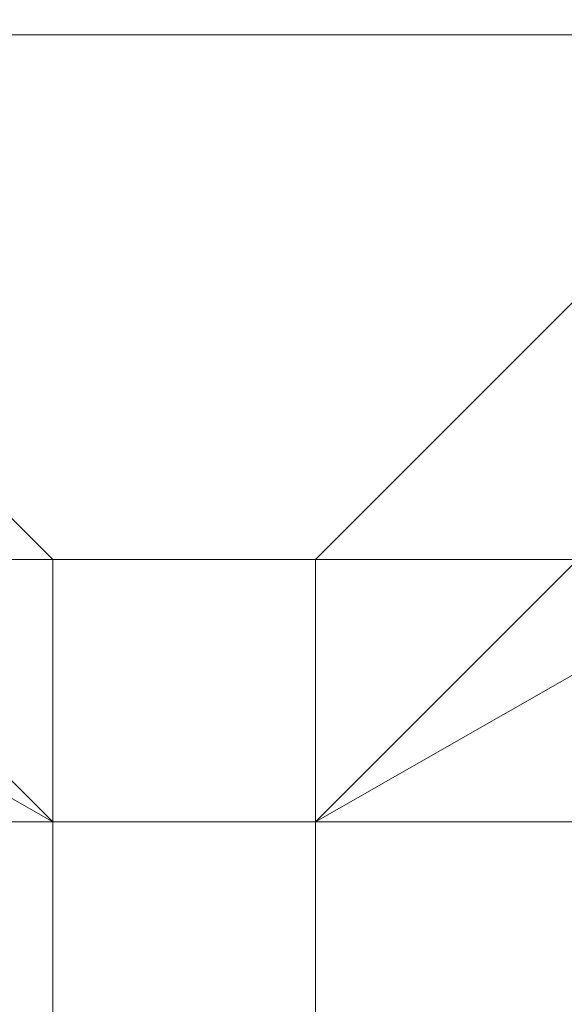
# Model space of a CAD drawing. Header units: inches. Extents: x -79624 to 52587, y -27526 to 10116.
# Tile 62 of 256: x 9806 to 9824, y -15038 to -15004. Entities that reach past the tile are written whole.
import ezdxf
from ezdxf import colors
from ezdxf.entities.mleader import LeaderData, LeaderLine
from ezdxf.math import Vec2, Vec3

# ---------------------------------------------------------------- set-up
doc = ezdxf.new("R2010")
doc.units = ezdxf.units.IN
doc.header["$MEASUREMENT"] = 0
doc.layers.add('- მექანიკური ნაწილი', color=7, linetype='Continuous', lineweight=18)
doc.layers.add('Dimensioning - General', color=7, linetype='Continuous')
doc.styles.add('CT', font='ARIALN.TTF', dxfattribs={"height": 200})
doc.styles.add('GENERATED_STYLE_1', font='txt')
doc.dimstyles.new('GENERATED_STYLE__1', dxfattribs={"dimtxt": 100, "dimasz": 76, "dimexe": 0.18, "dimexo": 0.0625, "dimgap": 0, "dimtad": 0, "dimdec": 0, "dimlfac": 0.1, "dimzin": 0, "dimdsep": 46, "dimtxsty": 'GENERATED_STYLE_1', "dimblk": 'ARROWHEAD_5', "dimblk1": 'ARROWHEAD_5', "dimblk2": 'ARROWHEAD_5', "dimcen": 0.09, "dimse1": 1, "dimse2": 1, "dimclrd": 7, "dimclre": 7, "dimclrt": 7, "dimadec": 0, "dimazin": 0, "dimtfac": 1, "dimtdec": 4, "dimtmove": 0, "dimatfit": 3, "dimfxl": 1, "dimtolj": 1, "dimtzin": 0, "dimarcsym": 0})
doc.dimstyles.new('GENERATED_STYLE__2', dxfattribs={"dimtxt": 100, "dimasz": 76, "dimexe": 0.18, "dimexo": 0.0625, "dimgap": 0, "dimtad": 0, "dimtih": 1, "dimtoh": 1, "dimdec": 0, "dimlfac": 0.1, "dimzin": 0, "dimdsep": 46, "dimtxsty": 'GENERATED_STYLE_1', "dimblk": 'ARROWHEAD_5', "dimblk1": 'ARROWHEAD_5', "dimblk2": 'ARROWHEAD_5', "dimcen": 0.09, "dimse1": 1, "dimse2": 1, "dimclrd": 7, "dimclre": 7, "dimclrt": 7, "dimadec": 0, "dimazin": 0, "dimtfac": 1, "dimtdec": 4, "dimtmove": 0, "dimatfit": 3, "dimfxl": 1, "dimtolj": 1, "dimtzin": 0, "dimarcsym": 0})

# ---------------------------------------------------------------- blocks, each defined once
blk = doc.blocks.new('ARROWHEAD_5')
at = {"linetype": 'Continuous', "lineweight": 0}
blk.add_hatch(color=0, dxfattribs=at).paths.add_polyline_path([(-1, 0.2679), (0, 0), (-1, -0.2679)])
at = {"color": 0, "linetype": 'Continuous', "lineweight": 0}
blk.add_line((0, 0), (-1, 0), dxfattribs=at)
blk = doc.blocks.new('*D249')
at = {"layer": 'Defpoints', "color": 0, "linetype": 'Continuous', "transparency": 16777216}
for p in [(358.556, 209.203), (25258.556, 209.203), (1258.556, -26125.722)]:
    blk.add_point(p, dxfattribs=at)
at = {"layer": 'Dimensioning - General', "color": 7, "linetype": 'Continuous', "lineweight": -2, "transparency": 16777216}
for p, q in [((358.556, 133.203), (358.556, -12795.724)), ((358.556, -26049.722), (358.556, -13148.104))]:
    blk.add_line(p, q, dxfattribs=at)
at = {"layer": 'Dimensioning - General', "color": 7, "linetype": 'Continuous', "lineweight": -2, "transparency": 16777216, "xscale": 76.00000000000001, "yscale": 76.00000000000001, "zscale": 76.00000000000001}
for p, rotation in [((358.556, 209.203), 90), ((358.556, -26125.722), 270)]:
    blk.add_blockref('ARROWHEAD_5', p, dxfattribs=dict(at, rotation=rotation))
at = {"layer": 'Dimensioning - General', "color": 7, "linetype": 'Continuous', "lineweight": 13, "transparency": 16777216, "insert": (358.556, -12971.914), "char_height": 100, "attachment_point": 5, "rotation": 90, "style": 'GENERATED_STYLE_1'}
blk.add_mtext('\\A1;2633', dxfattribs=at)
blk = doc.blocks.new('*D264')
at = {"layer": 'Defpoints', "color": 0, "linetype": 'Continuous', "transparency": 16777216}
for p in [(7428.968, -14429.123), (51186.628, -26125.722), (51186.628, -26425.722)]:
    blk.add_point(p, dxfattribs=at)
at = {"layer": 'Dimensioning - General', "color": 7, "linetype": 'Continuous', "lineweight": -2, "transparency": 16777216}
for p, q in [((7504.968, -26425.722), (29120.843, -26425.722)), ((51110.628, -26425.722), (29468.462, -26425.722))]:
    blk.add_line(p, q, dxfattribs=at)
at = {"layer": 'Dimensioning - General', "color": 7, "linetype": 'Continuous', "lineweight": -2, "transparency": 16777216, "xscale": 76.00000000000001, "yscale": 76.00000000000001, "zscale": 76.00000000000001, "rotation": 180}
blk.add_blockref('ARROWHEAD_5', (7428.968, -26425.722), dxfattribs=at)
at = {"layer": 'Dimensioning - General', "color": 7, "linetype": 'Continuous', "lineweight": -2, "transparency": 16777216, "xscale": 76.00000000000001, "yscale": 76.00000000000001, "zscale": 76.00000000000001}
blk.add_blockref('ARROWHEAD_5', (51186.628, -26425.722), dxfattribs=at)
at = {"layer": 'Dimensioning - General', "color": 7, "linetype": 'Continuous', "lineweight": 13, "transparency": 16777216, "insert": (29294.653, -26425.722), "char_height": 100, "attachment_point": 5, "style": 'GENERATED_STYLE_1'}
blk.add_mtext('\\A1;4376', dxfattribs=at)
blk = doc.blocks.new('*D276')
at = {"layer": 'Defpoints', "color": 0, "linetype": 'Continuous', "transparency": 16777216}
for p in [(7428.968, -14429.123), (51786.628, -14429.123), (4328.728, -18360.584)]:
    blk.add_point(p, dxfattribs=at)
at = {"layer": 'Dimensioning - General', "color": 7, "linetype": 'Continuous', "lineweight": -2, "transparency": 16777216}
for p, q in [((51786.628, -14505.123), (51786.628, -16274.383)), ((51786.628, -18284.584), (51786.628, -16531.526))]:
    blk.add_line(p, q, dxfattribs=at)
at = {"layer": 'Dimensioning - General', "color": 7, "linetype": 'Continuous', "lineweight": -2, "transparency": 16777216, "xscale": 76.00000000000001, "yscale": 76.00000000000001, "zscale": 76.00000000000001}
for p, rotation in [((51786.628, -14429.123), 90), ((51786.628, -18360.584), 270)]:
    blk.add_blockref('ARROWHEAD_5', p, dxfattribs=dict(at, rotation=rotation))
at = {"layer": 'Dimensioning - General', "color": 7, "linetype": 'Continuous', "lineweight": 13, "transparency": 16777216, "insert": (51786.628, -16402.954), "char_height": 100, "attachment_point": 5, "rotation": 90, "style": 'GENERATED_STYLE_1'}
blk.add_mtext('\\A1;393', dxfattribs=at)
blk = doc.blocks.new('_DotSmall')
at = {"color": 0, "linetype": 'ByBlock', "const_width": 0.5}
blk.add_lwpolyline([(-0.0625, 0, 1), (0.0625, 0, 1)], format="xyb", close=True, dxfattribs=at)

msp = doc.modelspace()

# ---------------------------------------------------------------- linework, layer by layer
at = {"layer": '- მექანიკური ნაწილი', "color": 7, "lineweight": 0}
for points in [[(10282.8579, -15004.73337), (9779.86434, -15004.73337), (9779.86434, -14986.76931), (9636.15189, -14986.76931), (9636.15189, -15004.73337), (9779.86434, -15004.73337), (9779.86434, -15031.67945), (10282.8579, -15031.67945)], [(9779.86434, -14986.76931), (9779.86434, -15004.73337), (10282.8579, -15004.73337)], [(9779.86434, -15067.60756), (9779.86434, -15031.67945), (9636.15189, -15031.67945), (9636.15189, -15004.73337), (9779.86434, -15004.73337), (10282.8579, -15004.73337)], [(9779.86434, -15040.66148), (9779.86434, -15004.73337), (9779.86434, -15040.66148), (9779.86434, -15004.73337), (9779.86434, -15031.67945), (10282.8579, -15031.67945)], [(10282.8579, -15004.73337), (9779.86434, -15004.73337), (9779.86434, -15031.67945), (10282.8579, -15031.67945)], [(10282.8579, -15148.44581), (9779.86434, -15148.44581), (9779.86434, -15103.53567), (9779.86434, -15067.60756), (9779.86434, -15031.67945), (9779.86434, -15067.60756), (9779.86434, -15031.67945), (9779.86434, -15067.60756), (9779.86434, -15031.67945), (10282.8579, -15031.67945)]]:
    msp.add_lwpolyline(points, dxfattribs=at)
at = {"layer": '- მექანიკური ნაწილი', "lineweight": 0}
for points in [[(9743.93623, -14995.75134), (9806.81042, -15031.67945), (9743.93623, -14995.75134)], [(9815.79245, -15031.67945), (9878.66664, -14995.75134), (9815.79245, -15031.67945)], [(9797.82839, -15013.71539), (9806.81042, -15022.69742)], [(9806.81042, -15022.69742), (9797.82839, -15013.71539), (9806.81042, -15022.69742)], [(9806.81042, -15022.69742), (9797.82839, -15013.71539), (9806.81042, -15022.69742)], [(9806.81042, -15022.69742), (9797.82839, -15013.71539), (9806.81042, -15022.69742)], [(9806.81042, -15022.69742), (9797.82839, -15013.71539), (9806.81042, -15022.69742)], [(9806.81042, -15022.69742), (9797.82839, -15013.71539), (9806.81042, -15022.69742)], [(9806.81042, -15022.69742), (9797.82839, -15013.71539), (9806.81042, -15022.69742)], [(9806.81042, -15022.69742), (9797.82839, -15013.71539)], [(9797.82839, -15013.71539), (9806.81042, -15022.69742)], [(9806.81042, -15022.69742), (9797.82839, -15013.71539), (9806.81042, -15022.69742)], [(9806.81042, -15022.69742), (9797.82839, -15013.71539), (9806.81042, -15022.69742)], [(9806.81042, -15022.69742), (9797.82839, -15013.71539), (9806.81042, -15022.69742)], [(9806.81042, -15022.69742), (9797.82839, -15013.71539), (9806.81042, -15022.69742)], [(9806.81042, -15022.69742), (9797.82839, -15013.71539), (9806.81042, -15022.69742)], [(9806.81042, -15022.69742), (9797.82839, -15013.71539), (9806.81042, -15022.69742)], [(9806.81042, -15022.69742), (9797.82839, -15013.71539)], [(9797.82839, -15013.71539), (9806.81042, -15022.69742)], [(9806.81042, -15022.69742), (9797.82839, -15013.71539), (9806.81042, -15022.69742)], [(9806.81042, -15022.69742), (9797.82839, -15013.71539), (9806.81042, -15022.69742)], [(9806.81042, -15022.69742), (9797.82839, -15013.71539), (9806.81042, -15022.69742)], [(9806.81042, -15022.69742), (9797.82839, -15013.71539), (9806.81042, -15022.69742)], [(9806.81042, -15022.69742), (9797.82839, -15013.71539), (9806.81042, -15022.69742)], [(9806.81042, -15022.69742), (9797.82839, -15013.71539), (9806.81042, -15022.69742)], [(9806.81042, -15022.69742), (9797.82839, -15013.71539)], [(9824.77448, -15013.71539), (9815.79245, -15022.69742), (9824.77448, -15013.71539)], [(9824.77448, -15013.71539), (9815.79245, -15022.69742), (9824.77448, -15013.71539)], [(9824.77448, -15013.71539), (9815.79245, -15022.69742), (9824.77448, -15013.71539)], [(9824.77448, -15013.71539), (9815.79245, -15022.69742), (9824.77448, -15013.71539)], [(9824.77448, -15013.71539), (9815.79245, -15022.69742), (9824.77448, -15013.71539)], [(9824.77448, -15013.71539), (9815.79245, -15022.69742), (9824.77448, -15013.71539)], [(9824.77448, -15013.71539), (9815.79245, -15022.69742), (9824.77448, -15013.71539)], [(9824.77448, -15013.71539), (9815.79245, -15022.69742), (9824.77448, -15013.71539)], [(9824.77448, -15013.71539), (9815.79245, -15022.69742), (9824.77448, -15013.71539)], [(9824.77448, -15013.71539), (9815.79245, -15022.69742), (9824.77448, -15013.71539)], [(9824.77448, -15013.71539), (9815.79245, -15022.69742), (9824.77448, -15013.71539)], [(9824.77448, -15013.71539), (9815.79245, -15022.69742), (9824.77448, -15013.71539)], [(9824.77448, -15013.71539), (9815.79245, -15022.69742), (9824.77448, -15013.71539)], [(9824.77448, -15013.71539), (9815.79245, -15022.69742), (9824.77448, -15013.71539)], [(9824.77448, -15013.71539), (9815.79245, -15022.69742), (9824.77448, -15013.71539)], [(9824.77448, -15013.71539), (9815.79245, -15022.69742), (9824.77448, -15013.71539)], [(9824.77448, -15013.71539), (9815.79245, -15022.69742), (9824.77448, -15013.71539)], [(9824.77448, -15013.71539), (9815.79245, -15022.69742), (9824.77448, -15013.71539)], [(9797.82839, -15022.69742), (9806.81042, -15022.69742), (9797.82839, -15022.69742)], [(9806.81042, -15022.69742), (9797.82839, -15022.69742), (9806.81042, -15022.69742)], [(9806.81042, -15022.69742), (9797.82839, -15022.69742), (9806.81042, -15022.69742)], [(9806.81042, -15022.69742), (9797.82839, -15022.69742), (9806.81042, -15022.69742)], [(9806.81042, -15022.69742), (9797.82839, -15022.69742), (9806.81042, -15022.69742)], [(9806.81042, -15022.69742), (9797.82839, -15022.69742), (9806.81042, -15022.69742)], [(9806.81042, -15022.69742), (9797.82839, -15022.69742), (9806.81042, -15022.69742)], [(9806.81042, -15022.69742), (9797.82839, -15022.69742), (9806.81042, -15022.69742)], [(9806.81042, -15022.69742), (9797.82839, -15022.69742), (9806.81042, -15022.69742)], [(9806.81042, -15022.69742), (9797.82839, -15022.69742), (9806.81042, -15022.69742)], [(9806.81042, -15022.69742), (9797.82839, -15022.69742), (9806.81042, -15022.69742)], [(9806.81042, -15022.69742), (9797.82839, -15022.69742), (9806.81042, -15022.69742)], [(9806.81042, -15022.69742), (9797.82839, -15022.69742), (9806.81042, -15022.69742)], [(9806.81042, -15022.69742), (9797.82839, -15022.69742)], [(9797.82839, -15022.69742), (9806.81042, -15022.69742)], [(9806.81042, -15022.69742), (9797.82839, -15022.69742), (9806.81042, -15022.69742)], [(9806.81042, -15022.69742), (9797.82839, -15022.69742), (9806.81042, -15022.69742)], [(9806.81042, -15022.69742), (9797.82839, -15022.69742), (9806.81042, -15022.69742)], [(9806.81042, -15022.69742), (9797.82839, -15022.69742), (9806.81042, -15022.69742)], [(9806.81042, -15022.69742), (9797.82839, -15022.69742), (9806.81042, -15022.69742)], [(9806.81042, -15022.69742), (9797.82839, -15022.69742), (9806.81042, -15022.69742)], [(9806.81042, -15022.69742), (9797.82839, -15022.69742), (9806.81042, -15022.69742)], [(9806.81042, -15022.69742), (9797.82839, -15022.69742), (9806.81042, -15022.69742)], [(9806.81042, -15022.69742), (9797.82839, -15022.69742), (9806.81042, -15022.69742)], [(9806.81042, -15022.69742), (9797.82839, -15022.69742), (9806.81042, -15022.69742)], [(9806.81042, -15022.69742), (9797.82839, -15022.69742), (9806.81042, -15022.69742)], [(9806.81042, -15022.69742), (9797.82839, -15022.69742), (9806.81042, -15022.69742)], [(9806.81042, -15022.69742), (9797.82839, -15022.69742), (9806.81042, -15022.69742)], [(9806.81042, -15022.69742), (9797.82839, -15022.69742), (9806.81042, -15022.69742)], [(9806.81042, -15022.69742), (9797.82839, -15022.69742), (9806.81042, -15022.69742)], [(9806.81042, -15022.69742), (9797.82839, -15022.69742), (9806.81042, -15022.69742)], [(9806.81042, -15022.69742), (9797.82839, -15022.69742), (9806.81042, -15022.69742)], [(9806.81042, -15022.69742), (9797.82839, -15022.69742), (9806.81042, -15022.69742)], [(9806.81042, -15022.69742), (9797.82839, -15022.69742), (9806.81042, -15022.69742)], [(9806.81042, -15022.69742), (9797.82839, -15022.69742), (9806.81042, -15022.69742)], [(9806.81042, -15022.69742), (9797.82839, -15022.69742), (9806.81042, -15022.69742)], [(9806.81042, -15022.69742), (9797.82839, -15022.69742), (9806.81042, -15022.69742)], [(9806.81042, -15022.69742), (9797.82839, -15022.69742), (9806.81042, -15022.69742)], [(9806.81042, -15022.69742), (9797.82839, -15022.69742), (9806.81042, -15022.69742)], [(9797.82839, -15022.69742), (9806.81042, -15022.69742)], [(9806.81042, -15022.69742), (9797.82839, -15022.69742), (9806.81042, -15022.69742)], [(9806.81042, -15022.69742), (9797.82839, -15022.69742), (9806.81042, -15022.69742)], [(9806.81042, -15022.69742), (9797.82839, -15022.69742), (9806.81042, -15022.69742)], [(9806.81042, -15022.69742), (9797.82839, -15022.69742), (9806.81042, -15022.69742)], [(9806.81042, -15022.69742), (9797.82839, -15022.69742), (9806.81042, -15022.69742)], [(9806.81042, -15022.69742), (9797.82839, -15022.69742), (9806.81042, -15022.69742)], [(9806.81042, -15022.69742), (9797.82839, -15022.69742), (9806.81042, -15022.69742)], [(9806.81042, -15022.69742), (9797.82839, -15022.69742), (9806.81042, -15022.69742)], [(9806.81042, -15022.69742), (9797.82839, -15022.69742), (9806.81042, -15022.69742)], [(9806.81042, -15022.69742), (9797.82839, -15022.69742), (9806.81042, -15022.69742)], [(9806.81042, -15022.69742), (9797.82839, -15022.69742), (9806.81042, -15022.69742)], [(9806.81042, -15022.69742), (9797.82839, -15022.69742), (9806.81042, -15022.69742)], [(9797.82839, -15022.69742), (9806.81042, -15022.69742), (9797.82839, -15022.69742)], [(9806.81042, -15022.69742), (9797.82839, -15022.69742), (9806.81042, -15022.69742)], [(9806.81042, -15022.69742), (9797.82839, -15022.69742), (9806.81042, -15022.69742)], [(9806.81042, -15022.69742), (9797.82839, -15022.69742), (9806.81042, -15022.69742)], [(9806.81042, -15022.69742), (9797.82839, -15022.69742), (9806.81042, -15022.69742)], [(9806.81042, -15022.69742), (9797.82839, -15022.69742), (9806.81042, -15022.69742)], [(9806.81042, -15022.69742), (9797.82839, -15022.69742), (9806.81042, -15022.69742)], [(9806.81042, -15022.69742), (9797.82839, -15022.69742), (9806.81042, -15022.69742)], [(9806.81042, -15022.69742), (9797.82839, -15022.69742), (9806.81042, -15022.69742)], [(9806.81042, -15022.69742), (9797.82839, -15022.69742), (9806.81042, -15022.69742)], [(9806.81042, -15022.69742), (9797.82839, -15022.69742), (9806.81042, -15022.69742)], [(9806.81042, -15022.69742), (9797.82839, -15022.69742), (9806.81042, -15022.69742)], [(9806.81042, -15022.69742), (9797.82839, -15022.69742), (9806.81042, -15022.69742)], [(9806.81042, -15022.69742), (9797.82839, -15022.69742)], [(9806.81042, -15022.69742), (9797.82839, -15022.69742), (9806.81042, -15022.69742)], [(9806.81042, -15022.69742), (9797.82839, -15022.69742), (9806.81042, -15022.69742)], [(9806.81042, -15022.69742), (9797.82839, -15022.69742), (9806.81042, -15022.69742)], [(9806.81042, -15022.69742), (9797.82839, -15022.69742), (9806.81042, -15022.69742)], [(9806.81042, -15022.69742), (9797.82839, -15022.69742), (9806.81042, -15022.69742)], [(9806.81042, -15022.69742), (9797.82839, -15022.69742), (9806.81042, -15022.69742)], [(9806.81042, -15022.69742), (9797.82839, -15022.69742), (9806.81042, -15022.69742)], [(9806.81042, -15022.69742), (9797.82839, -15022.69742), (9806.81042, -15022.69742)], [(9806.81042, -15022.69742), (9797.82839, -15022.69742), (9806.81042, -15022.69742)], [(9806.81042, -15022.69742), (9797.82839, -15022.69742), (9806.81042, -15022.69742)], [(9806.81042, -15022.69742), (9797.82839, -15022.69742), (9806.81042, -15022.69742)], [(9806.81042, -15022.69742), (9797.82839, -15022.69742), (9806.81042, -15022.69742)], [(9797.82839, -15022.69742), (9806.81042, -15022.69742), (9797.82839, -15022.69742)], [(9797.82839, -15022.69742), (9806.81042, -15022.69742)], [(9797.82839, -15022.69742), (9806.81042, -15022.69742)], [(9806.81042, -15022.69742), (9806.81042, -15031.67945), (9806.81042, -15022.69742)], [(9806.81042, -15022.69742), (9806.81042, -15022.69742)], [(9806.81042, -15022.69742), (9815.79245, -15022.69742), (9806.81042, -15022.69742)], [(9806.81042, -15022.69742), (9806.81042, -15022.69742)], [(9806.81042, -15022.69742), (9806.81042, -15022.69742)], [(9815.79245, -15022.69742), (9806.81042, -15022.69742), (9815.79245, -15022.69742)], [(9806.81042, -15022.69742), (9806.81042, -15022.69742)], [(9815.79245, -15022.69742), (9806.81042, -15022.69742), (9815.79245, -15022.69742)], [(9806.81042, -15022.69742), (9806.81042, -15022.69742)], [(9815.79245, -15022.69742), (9806.81042, -15022.69742), (9815.79245, -15022.69742)], [(9806.81042, -15022.69742), (9806.81042, -15022.69742)], [(9815.79245, -15022.69742), (9806.81042, -15022.69742), (9815.79245, -15022.69742)], [(9806.81042, -15022.69742), (9806.81042, -15022.69742)], [(9815.79245, -15022.69742), (9806.81042, -15022.69742), (9815.79245, -15022.69742)], [(9806.81042, -15022.69742), (9806.81042, -15022.69742)], [(9815.79245, -15022.69742), (9806.81042, -15022.69742), (9815.79245, -15022.69742)], [(9806.81042, -15022.69742), (9806.81042, -15022.69742)], [(9815.79245, -15022.69742), (9806.81042, -15022.69742), (9815.79245, -15022.69742)], [(9806.81042, -15022.69742), (9806.81042, -15022.69742)], [(9815.79245, -15022.69742), (9806.81042, -15022.69742), (9815.79245, -15022.69742)], [(9806.81042, -15022.69742), (9815.79245, -15022.69742), (9806.81042, -15022.69742)], [(9806.81042, -15022.69742), (9806.81042, -15022.69742)], [(9815.79245, -15022.69742), (9806.81042, -15022.69742), (9815.79245, -15022.69742)], [(9806.81042, -15022.69742), (9806.81042, -15022.69742)], [(9815.79245, -15022.69742), (9806.81042, -15022.69742), (9815.79245, -15022.69742)], [(9806.81042, -15022.69742), (9806.81042, -15022.69742)], [(9815.79245, -15022.69742), (9806.81042, -15022.69742), (9815.79245, -15022.69742)], [(9806.81042, -15022.69742), (9815.79245, -15022.69742), (9806.81042, -15022.69742)], [(9806.81042, -15022.69742), (9815.79245, -15022.69742), (9806.81042, -15022.69742)], [(9806.81042, -15022.69742), (9806.81042, -15022.69742)], [(9815.79245, -15022.69742), (9806.81042, -15022.69742), (9815.79245, -15022.69742)], [(9806.81042, -15022.69742), (9806.81042, -15022.69742)], [(9815.79245, -15022.69742), (9806.81042, -15022.69742), (9815.79245, -15022.69742)], [(9806.81042, -15022.69742), (9806.81042, -15022.69742)], [(9815.79245, -15022.69742), (9806.81042, -15022.69742), (9815.79245, -15022.69742)], [(9806.81042, -15022.69742), (9806.81042, -15022.69742)], [(9815.79245, -15022.69742), (9806.81042, -15022.69742), (9815.79245, -15022.69742)], [(9806.81042, -15022.69742), (9806.81042, -15022.69742)], [(9815.79245, -15022.69742), (9806.81042, -15022.69742), (9815.79245, -15022.69742)], [(9806.81042, -15022.69742), (9806.81042, -15022.69742)], [(9815.79245, -15022.69742), (9806.81042, -15022.69742), (9815.79245, -15022.69742)], [(9806.81042, -15022.69742), (9806.81042, -15022.69742)], [(9815.79245, -15022.69742), (9806.81042, -15022.69742), (9815.79245, -15022.69742)], [(9806.81042, -15022.69742), (9806.81042, -15022.69742)], [(9815.79245, -15022.69742), (9806.81042, -15022.69742), (9815.79245, -15022.69742)], [(9806.81042, -15022.69742), (9806.81042, -15022.69742)], [(9815.79245, -15022.69742), (9806.81042, -15022.69742), (9815.79245, -15022.69742)], [(9806.81042, -15022.69742), (9806.81042, -15022.69742)], [(9815.79245, -15022.69742), (9806.81042, -15022.69742), (9815.79245, -15022.69742)], [(9806.81042, -15022.69742), (9806.81042, -15022.69742)], [(9815.79245, -15022.69742), (9806.81042, -15022.69742), (9815.79245, -15022.69742)], [(9806.81042, -15022.69742), (9806.81042, -15022.69742)], [(9815.79245, -15022.69742), (9806.81042, -15022.69742), (9815.79245, -15022.69742)], [(9806.81042, -15022.69742), (9806.81042, -15022.69742)], [(9815.79245, -15022.69742), (9806.81042, -15022.69742), (9815.79245, -15022.69742)], [(9806.81042, -15022.69742), (9806.81042, -15022.69742)], [(9815.79245, -15022.69742), (9806.81042, -15022.69742), (9815.79245, -15022.69742)], [(9806.81042, -15022.69742), (9806.81042, -15022.69742)], [(9815.79245, -15022.69742), (9806.81042, -15022.69742), (9815.79245, -15022.69742)], [(9806.81042, -15022.69742), (9806.81042, -15022.69742)], [(9815.79245, -15022.69742), (9806.81042, -15022.69742), (9815.79245, -15022.69742)], [(9806.81042, -15022.69742), (9806.81042, -15022.69742)], [(9815.79245, -15022.69742), (9806.81042, -15022.69742), (9815.79245, -15022.69742)], [(9806.81042, -15022.69742), (9806.81042, -15022.69742)], [(9815.79245, -15022.69742), (9806.81042, -15022.69742), (9815.79245, -15022.69742)], [(9806.81042, -15022.69742), (9806.81042, -15022.69742)], [(9815.79245, -15022.69742), (9806.81042, -15022.69742), (9815.79245, -15022.69742)], [(9806.81042, -15022.69742), (9806.81042, -15022.69742)], [(9806.81042, -15022.69742), (9815.79245, -15022.69742)], [(9806.81042, -15022.69742), (9815.79245, -15022.69742)], [(9806.81042, -15022.69742), (9806.81042, -15022.69742)], [(9815.79245, -15022.69742), (9806.81042, -15022.69742), (9815.79245, -15022.69742)], [(9806.81042, -15022.69742), (9806.81042, -15022.69742)], [(9815.79245, -15022.69742), (9806.81042, -15022.69742), (9815.79245, -15022.69742)], [(9806.81042, -15022.69742), (9806.81042, -15022.69742)], [(9815.79245, -15022.69742), (9806.81042, -15022.69742), (9815.79245, -15022.69742)], [(9806.81042, -15022.69742), (9806.81042, -15022.69742)], [(9815.79245, -15022.69742), (9806.81042, -15022.69742), (9815.79245, -15022.69742)], [(9806.81042, -15022.69742), (9806.81042, -15022.69742)], [(9815.79245, -15022.69742), (9806.81042, -15022.69742), (9815.79245, -15022.69742)], [(9806.81042, -15022.69742), (9806.81042, -15022.69742)], [(9815.79245, -15022.69742), (9806.81042, -15022.69742), (9815.79245, -15022.69742)], [(9806.81042, -15022.69742), (9806.81042, -15022.69742)], [(9815.79245, -15022.69742), (9806.81042, -15022.69742), (9815.79245, -15022.69742)], [(9806.81042, -15022.69742), (9806.81042, -15022.69742)], [(9815.79245, -15022.69742), (9806.81042, -15022.69742), (9815.79245, -15022.69742)], [(9806.81042, -15022.69742), (9815.79245, -15022.69742), (9806.81042, -15022.69742)], [(9806.81042, -15022.69742), (9806.81042, -15022.69742)], [(9815.79245, -15022.69742), (9806.81042, -15022.69742), (9815.79245, -15022.69742)], [(9806.81042, -15022.69742), (9806.81042, -15022.69742)], [(9815.79245, -15022.69742), (9806.81042, -15022.69742), (9815.79245, -15022.69742)], [(9806.81042, -15022.69742), (9806.81042, -15022.69742)], [(9815.79245, -15022.69742), (9806.81042, -15022.69742), (9815.79245, -15022.69742)], [(9806.81042, -15022.69742), (9815.79245, -15022.69742), (9806.81042, -15022.69742)], [(9806.81042, -15022.69742), (9815.79245, -15022.69742), (9806.81042, -15022.69742)], [(9806.81042, -15022.69742), (9806.81042, -15022.69742)], [(9815.79245, -15022.69742), (9806.81042, -15022.69742), (9815.79245, -15022.69742)], [(9806.81042, -15022.69742), (9806.81042, -15022.69742)], [(9815.79245, -15022.69742), (9806.81042, -15022.69742), (9815.79245, -15022.69742)], [(9806.81042, -15022.69742), (9806.81042, -15022.69742)], [(9815.79245, -15022.69742), (9806.81042, -15022.69742), (9815.79245, -15022.69742)], [(9806.81042, -15022.69742), (9806.81042, -15022.69742)], [(9815.79245, -15022.69742), (9806.81042, -15022.69742), (9815.79245, -15022.69742)], [(9806.81042, -15022.69742), (9806.81042, -15022.69742)], [(9815.79245, -15022.69742), (9806.81042, -15022.69742), (9815.79245, -15022.69742)], [(9806.81042, -15022.69742), (9806.81042, -15022.69742)], [(9815.79245, -15022.69742), (9806.81042, -15022.69742), (9815.79245, -15022.69742)], [(9806.81042, -15022.69742), (9806.81042, -15022.69742)], [(9815.79245, -15022.69742), (9806.81042, -15022.69742), (9815.79245, -15022.69742)], [(9806.81042, -15022.69742), (9806.81042, -15022.69742)], [(9815.79245, -15022.69742), (9806.81042, -15022.69742), (9815.79245, -15022.69742)], [(9806.81042, -15022.69742), (9806.81042, -15022.69742)], [(9815.79245, -15022.69742), (9806.81042, -15022.69742), (9815.79245, -15022.69742)], [(9806.81042, -15022.69742), (9806.81042, -15022.69742)], [(9815.79245, -15022.69742), (9806.81042, -15022.69742), (9815.79245, -15022.69742)], [(9806.81042, -15022.69742), (9806.81042, -15022.69742)], [(9815.79245, -15022.69742), (9806.81042, -15022.69742), (9815.79245, -15022.69742)], [(9806.81042, -15022.69742), (9806.81042, -15022.69742)], [(9815.79245, -15022.69742), (9806.81042, -15022.69742), (9815.79245, -15022.69742)], [(9806.81042, -15022.69742), (9806.81042, -15022.69742)], [(9815.79245, -15022.69742), (9806.81042, -15022.69742), (9815.79245, -15022.69742)], [(9806.81042, -15022.69742), (9806.81042, -15022.69742)], [(9815.79245, -15022.69742), (9806.81042, -15022.69742), (9815.79245, -15022.69742)], [(9806.81042, -15022.69742), (9806.81042, -15022.69742)], [(9815.79245, -15022.69742), (9806.81042, -15022.69742), (9815.79245, -15022.69742)], [(9806.81042, -15022.69742), (9806.81042, -15022.69742)], [(9815.79245, -15022.69742), (9806.81042, -15022.69742), (9815.79245, -15022.69742)], [(9806.81042, -15022.69742), (9806.81042, -15022.69742)], [(9815.79245, -15022.69742), (9806.81042, -15022.69742), (9815.79245, -15022.69742)], [(9806.81042, -15022.69742), (9806.81042, -15022.69742)], [(9815.79245, -15022.69742), (9806.81042, -15022.69742), (9815.79245, -15022.69742)], [(9806.81042, -15022.69742), (9806.81042, -15022.69742)], [(9815.79245, -15022.69742), (9806.81042, -15022.69742), (9815.79245, -15022.69742)], [(9806.81042, -15022.69742), (9806.81042, -15022.69742)], [(9806.81042, -15022.69742), (9815.79245, -15022.69742)], [(9806.81042, -15022.69742), (9815.79245, -15022.69742)], [(9806.81042, -15022.69742), (9806.81042, -15022.69742)], [(9815.79245, -15022.69742), (9806.81042, -15022.69742), (9815.79245, -15022.69742)], [(9806.81042, -15022.69742), (9806.81042, -15022.69742)], [(9815.79245, -15022.69742), (9806.81042, -15022.69742), (9815.79245, -15022.69742)], [(9806.81042, -15022.69742), (9806.81042, -15022.69742)], [(9815.79245, -15022.69742), (9806.81042, -15022.69742), (9815.79245, -15022.69742)], [(9806.81042, -15022.69742), (9806.81042, -15022.69742)], [(9815.79245, -15022.69742), (9806.81042, -15022.69742), (9815.79245, -15022.69742)], [(9806.81042, -15022.69742), (9806.81042, -15022.69742)], [(9815.79245, -15022.69742), (9806.81042, -15022.69742), (9815.79245, -15022.69742)], [(9806.81042, -15022.69742), (9806.81042, -15022.69742)], [(9815.79245, -15022.69742), (9806.81042, -15022.69742), (9815.79245, -15022.69742)], [(9806.81042, -15022.69742), (9806.81042, -15022.69742)], [(9815.79245, -15022.69742), (9806.81042, -15022.69742), (9815.79245, -15022.69742)], [(9806.81042, -15022.69742), (9806.81042, -15022.69742)], [(9815.79245, -15022.69742), (9806.81042, -15022.69742), (9815.79245, -15022.69742)], [(9806.81042, -15022.69742), (9815.79245, -15022.69742), (9806.81042, -15022.69742)], [(9806.81042, -15022.69742), (9806.81042, -15022.69742)], [(9815.79245, -15022.69742), (9806.81042, -15022.69742), (9815.79245, -15022.69742)], [(9806.81042, -15022.69742), (9806.81042, -15022.69742)], [(9815.79245, -15022.69742), (9806.81042, -15022.69742), (9815.79245, -15022.69742)], [(9806.81042, -15022.69742), (9806.81042, -15022.69742)], [(9815.79245, -15022.69742), (9806.81042, -15022.69742), (9815.79245, -15022.69742)], [(9806.81042, -15022.69742), (9815.79245, -15022.69742), (9806.81042, -15022.69742)], [(9806.81042, -15022.69742), (9815.79245, -15022.69742), (9806.81042, -15022.69742)], [(9806.81042, -15022.69742), (9806.81042, -15022.69742)], [(9815.79245, -15022.69742), (9806.81042, -15022.69742), (9815.79245, -15022.69742)], [(9806.81042, -15022.69742), (9806.81042, -15022.69742)], [(9815.79245, -15022.69742), (9806.81042, -15022.69742), (9815.79245, -15022.69742)], [(9806.81042, -15022.69742), (9806.81042, -15022.69742)], [(9815.79245, -15022.69742), (9806.81042, -15022.69742), (9815.79245, -15022.69742)], [(9806.81042, -15022.69742), (9806.81042, -15022.69742)], [(9815.79245, -15022.69742), (9806.81042, -15022.69742), (9815.79245, -15022.69742)], [(9806.81042, -15022.69742), (9806.81042, -15022.69742)], [(9815.79245, -15022.69742), (9806.81042, -15022.69742), (9815.79245, -15022.69742)], [(9806.81042, -15022.69742), (9806.81042, -15022.69742)], [(9815.79245, -15022.69742), (9806.81042, -15022.69742), (9815.79245, -15022.69742)], [(9806.81042, -15022.69742), (9806.81042, -15022.69742)], [(9815.79245, -15022.69742), (9806.81042, -15022.69742), (9815.79245, -15022.69742)], [(9806.81042, -15022.69742), (9806.81042, -15022.69742)], [(9815.79245, -15022.69742), (9806.81042, -15022.69742), (9815.79245, -15022.69742)], [(9806.81042, -15022.69742), (9806.81042, -15022.69742)], [(9815.79245, -15022.69742), (9806.81042, -15022.69742), (9815.79245, -15022.69742)], [(9806.81042, -15022.69742), (9806.81042, -15022.69742)], [(9815.79245, -15022.69742), (9806.81042, -15022.69742), (9815.79245, -15022.69742)], [(9806.81042, -15022.69742), (9806.81042, -15022.69742)], [(9815.79245, -15022.69742), (9806.81042, -15022.69742), (9815.79245, -15022.69742)], [(9806.81042, -15022.69742), (9806.81042, -15022.69742)], [(9815.79245, -15022.69742), (9806.81042, -15022.69742), (9815.79245, -15022.69742)], [(9806.81042, -15022.69742), (9806.81042, -15022.69742)], [(9815.79245, -15022.69742), (9806.81042, -15022.69742), (9815.79245, -15022.69742)], [(9806.81042, -15022.69742), (9806.81042, -15022.69742)], [(9815.79245, -15022.69742), (9806.81042, -15022.69742), (9815.79245, -15022.69742)], [(9806.81042, -15022.69742), (9806.81042, -15022.69742)], [(9815.79245, -15022.69742), (9806.81042, -15022.69742), (9815.79245, -15022.69742)], [(9806.81042, -15022.69742), (9806.81042, -15022.69742)], [(9815.79245, -15022.69742), (9806.81042, -15022.69742), (9815.79245, -15022.69742)], [(9806.81042, -15022.69742), (9806.81042, -15022.69742)], [(9815.79245, -15022.69742), (9806.81042, -15022.69742), (9815.79245, -15022.69742)], [(9806.81042, -15022.69742), (9806.81042, -15022.69742)], [(9815.79245, -15022.69742), (9806.81042, -15022.69742), (9815.79245, -15022.69742)], [(9806.81042, -15022.69742), (9806.81042, -15022.69742)], [(9815.79245, -15022.69742), (9806.81042, -15022.69742), (9815.79245, -15022.69742)], [(9806.81042, -15022.69742), (9806.81042, -15022.69742)], [(9806.81042, -15022.69742), (9815.79245, -15022.69742), (9806.81042, -15022.69742)], [(9806.81042, -15022.69742), (9806.81042, -15022.69742)], [(9806.81042, -15022.69742), (9815.79245, -15022.69742)], [(9806.81042, -15022.69742), (9806.81042, -15022.69742)], [(9806.81042, -15022.69742), (9815.79245, -15022.69742)], [(9815.79245, -15022.69742), (9815.79245, -15022.69742)], [(9815.79245, -15022.69742), (9824.77448, -15022.69742), (9815.79245, -15022.69742)], [(9815.79245, -15022.69742), (9815.79245, -15022.69742)], [(9815.79245, -15022.69742), (9815.79245, -15022.69742)], [(9824.77448, -15022.69742), (9815.79245, -15022.69742), (9824.77448, -15022.69742)], [(9815.79245, -15022.69742), (9815.79245, -15022.69742)], [(9824.77448, -15022.69742), (9815.79245, -15022.69742), (9824.77448, -15022.69742)], [(9815.79245, -15022.69742), (9815.79245, -15022.69742)], [(9824.77448, -15022.69742), (9815.79245, -15022.69742), (9824.77448, -15022.69742)], [(9815.79245, -15022.69742), (9815.79245, -15022.69742)], [(9824.77448, -15022.69742), (9815.79245, -15022.69742), (9824.77448, -15022.69742)], [(9815.79245, -15022.69742), (9815.79245, -15022.69742)], [(9824.77448, -15022.69742), (9815.79245, -15022.69742), (9824.77448, -15022.69742)], [(9815.79245, -15022.69742), (9815.79245, -15022.69742)], [(9824.77448, -15022.69742), (9815.79245, -15022.69742), (9824.77448, -15022.69742)], [(9815.79245, -15022.69742), (9815.79245, -15022.69742)], [(9824.77448, -15022.69742), (9815.79245, -15022.69742), (9824.77448, -15022.69742)], [(9815.79245, -15022.69742), (9815.79245, -15022.69742)], [(9824.77448, -15022.69742), (9815.79245, -15022.69742), (9824.77448, -15022.69742)], [(9815.79245, -15022.69742), (9815.79245, -15022.69742)], [(9824.77448, -15022.69742), (9815.79245, -15022.69742), (9824.77448, -15022.69742)], [(9815.79245, -15022.69742), (9815.79245, -15022.69742)], [(9824.77448, -15022.69742), (9815.79245, -15022.69742), (9824.77448, -15022.69742)], [(9815.79245, -15022.69742), (9815.79245, -15022.69742)], [(9824.77448, -15022.69742), (9815.79245, -15022.69742), (9824.77448, -15022.69742)], [(9815.79245, -15022.69742), (9815.79245, -15022.69742)], [(9824.77448, -15022.69742), (9815.79245, -15022.69742), (9824.77448, -15022.69742)], [(9815.79245, -15022.69742), (9815.79245, -15022.69742)], [(9815.79245, -15022.69742), (9815.79245, -15022.69742)], [(9815.79245, -15022.69742), (9815.79245, -15022.69742)], [(9815.79245, -15022.69742), (9815.79245, -15022.69742)], [(9815.79245, -15022.69742), (9815.79245, -15022.69742)], [(9815.79245, -15022.69742), (9815.79245, -15022.69742)], [(9815.79245, -15022.69742), (9815.79245, -15022.69742)], [(9815.79245, -15022.69742), (9815.79245, -15022.69742)], [(9815.79245, -15022.69742), (9815.79245, -15022.69742)], [(9824.77448, -15022.69742), (9815.79245, -15022.69742), (9824.77448, -15022.69742)], [(9815.79245, -15022.69742), (9815.79245, -15022.69742)], [(9824.77448, -15022.69742), (9815.79245, -15022.69742), (9824.77448, -15022.69742)], [(9815.79245, -15022.69742), (9815.79245, -15022.69742)], [(9824.77448, -15022.69742), (9815.79245, -15022.69742), (9824.77448, -15022.69742)], [(9815.79245, -15022.69742), (9815.79245, -15022.69742)], [(9824.77448, -15022.69742), (9815.79245, -15022.69742), (9824.77448, -15022.69742)], [(9815.79245, -15022.69742), (9815.79245, -15022.69742)], [(9824.77448, -15022.69742), (9815.79245, -15022.69742), (9824.77448, -15022.69742)], [(9815.79245, -15022.69742), (9815.79245, -15022.69742)], [(9824.77448, -15022.69742), (9815.79245, -15022.69742), (9824.77448, -15022.69742)], [(9815.79245, -15022.69742), (9815.79245, -15022.69742)], [(9824.77448, -15022.69742), (9815.79245, -15022.69742), (9824.77448, -15022.69742)], [(9815.79245, -15022.69742), (9815.79245, -15022.69742)], [(9824.77448, -15022.69742), (9815.79245, -15022.69742), (9824.77448, -15022.69742)], [(9815.79245, -15022.69742), (9815.79245, -15022.69742)], [(9824.77448, -15022.69742), (9815.79245, -15022.69742), (9824.77448, -15022.69742)], [(9815.79245, -15022.69742), (9815.79245, -15022.69742)], [(9824.77448, -15022.69742), (9815.79245, -15022.69742), (9824.77448, -15022.69742)], [(9815.79245, -15022.69742), (9815.79245, -15022.69742)], [(9824.77448, -15022.69742), (9815.79245, -15022.69742), (9824.77448, -15022.69742)], [(9815.79245, -15022.69742), (9815.79245, -15022.69742)], [(9824.77448, -15022.69742), (9815.79245, -15022.69742), (9824.77448, -15022.69742)], [(9815.79245, -15022.69742), (9815.79245, -15022.69742)], [(9815.79245, -15022.69742), (9815.79245, -15022.69742)], [(9824.77448, -15022.69742), (9815.79245, -15022.69742), (9824.77448, -15022.69742)], [(9815.79245, -15022.69742), (9815.79245, -15022.69742)], [(9824.77448, -15022.69742), (9815.79245, -15022.69742), (9824.77448, -15022.69742)], [(9815.79245, -15022.69742), (9815.79245, -15022.69742)], [(9824.77448, -15022.69742), (9815.79245, -15022.69742), (9824.77448, -15022.69742)], [(9815.79245, -15022.69742), (9815.79245, -15022.69742)], [(9824.77448, -15022.69742), (9815.79245, -15022.69742), (9824.77448, -15022.69742)], [(9815.79245, -15022.69742), (9815.79245, -15022.69742)], [(9824.77448, -15022.69742), (9815.79245, -15022.69742), (9824.77448, -15022.69742)], [(9815.79245, -15022.69742), (9815.79245, -15022.69742)], [(9824.77448, -15022.69742), (9815.79245, -15022.69742), (9824.77448, -15022.69742)], [(9815.79245, -15022.69742), (9815.79245, -15022.69742)], [(9824.77448, -15022.69742), (9815.79245, -15022.69742), (9824.77448, -15022.69742)], [(9815.79245, -15022.69742), (9815.79245, -15022.69742)], [(9824.77448, -15022.69742), (9815.79245, -15022.69742), (9824.77448, -15022.69742)], [(9815.79245, -15022.69742), (9815.79245, -15022.69742)], [(9824.77448, -15022.69742), (9815.79245, -15022.69742), (9824.77448, -15022.69742)], [(9815.79245, -15022.69742), (9815.79245, -15022.69742)], [(9824.77448, -15022.69742), (9815.79245, -15022.69742), (9824.77448, -15022.69742)], [(9815.79245, -15022.69742), (9815.79245, -15022.69742)], [(9824.77448, -15022.69742), (9815.79245, -15022.69742), (9824.77448, -15022.69742)], [(9815.79245, -15022.69742), (9815.79245, -15022.69742)], [(9824.77448, -15022.69742), (9815.79245, -15022.69742), (9824.77448, -15022.69742)], [(9815.79245, -15022.69742), (9815.79245, -15022.69742)], [(9815.79245, -15022.69742), (9815.79245, -15022.69742)], [(9815.79245, -15022.69742), (9815.79245, -15022.69742)], [(9815.79245, -15022.69742), (9815.79245, -15022.69742)], [(9815.79245, -15022.69742), (9815.79245, -15022.69742)], [(9815.79245, -15022.69742), (9815.79245, -15022.69742)], [(9815.79245, -15022.69742), (9815.79245, -15022.69742)], [(9815.79245, -15022.69742), (9815.79245, -15022.69742)], [(9815.79245, -15022.69742), (9815.79245, -15022.69742)], [(9824.77448, -15022.69742), (9815.79245, -15022.69742), (9824.77448, -15022.69742)], [(9815.79245, -15022.69742), (9815.79245, -15022.69742)], [(9824.77448, -15022.69742), (9815.79245, -15022.69742), (9824.77448, -15022.69742)], [(9815.79245, -15022.69742), (9815.79245, -15022.69742)], [(9824.77448, -15022.69742), (9815.79245, -15022.69742), (9824.77448, -15022.69742)], [(9815.79245, -15022.69742), (9815.79245, -15022.69742)], [(9824.77448, -15022.69742), (9815.79245, -15022.69742), (9824.77448, -15022.69742)], [(9815.79245, -15022.69742), (9815.79245, -15022.69742)], [(9824.77448, -15022.69742), (9815.79245, -15022.69742), (9824.77448, -15022.69742)], [(9815.79245, -15022.69742), (9815.79245, -15022.69742)], [(9824.77448, -15022.69742), (9815.79245, -15022.69742), (9824.77448, -15022.69742)], [(9815.79245, -15022.69742), (9815.79245, -15022.69742)], [(9824.77448, -15022.69742), (9815.79245, -15022.69742), (9824.77448, -15022.69742)], [(9815.79245, -15022.69742), (9815.79245, -15022.69742)], [(9824.77448, -15022.69742), (9815.79245, -15022.69742), (9824.77448, -15022.69742)], [(9815.79245, -15022.69742), (9815.79245, -15022.69742)], [(9824.77448, -15022.69742), (9815.79245, -15022.69742), (9824.77448, -15022.69742)], [(9815.79245, -15022.69742), (9815.79245, -15022.69742)], [(9824.77448, -15022.69742), (9815.79245, -15022.69742), (9824.77448, -15022.69742)], [(9815.79245, -15022.69742), (9815.79245, -15022.69742)], [(9824.77448, -15022.69742), (9815.79245, -15022.69742), (9824.77448, -15022.69742)], [(9815.79245, -15022.69742), (9815.79245, -15022.69742)], [(9824.77448, -15022.69742), (9815.79245, -15022.69742), (9824.77448, -15022.69742)], [(9815.79245, -15022.69742), (9815.79245, -15022.69742)], [(9815.79245, -15022.69742), (9815.79245, -15022.69742)], [(9824.77448, -15022.69742), (9815.79245, -15022.69742), (9824.77448, -15022.69742)], [(9815.79245, -15022.69742), (9815.79245, -15022.69742)], [(9824.77448, -15022.69742), (9815.79245, -15022.69742), (9824.77448, -15022.69742)], [(9815.79245, -15022.69742), (9815.79245, -15022.69742)], [(9824.77448, -15022.69742), (9815.79245, -15022.69742), (9824.77448, -15022.69742)], [(9815.79245, -15022.69742), (9815.79245, -15022.69742)], [(9824.77448, -15022.69742), (9815.79245, -15022.69742), (9824.77448, -15022.69742)], [(9815.79245, -15022.69742), (9815.79245, -15022.69742)], [(9824.77448, -15022.69742), (9815.79245, -15022.69742), (9824.77448, -15022.69742)], [(9815.79245, -15022.69742), (9815.79245, -15022.69742)], [(9824.77448, -15022.69742), (9815.79245, -15022.69742), (9824.77448, -15022.69742)], [(9815.79245, -15022.69742), (9815.79245, -15022.69742)], [(9824.77448, -15022.69742), (9815.79245, -15022.69742), (9824.77448, -15022.69742)], [(9815.79245, -15022.69742), (9815.79245, -15022.69742)], [(9824.77448, -15022.69742), (9815.79245, -15022.69742), (9824.77448, -15022.69742)], [(9815.79245, -15022.69742), (9815.79245, -15022.69742)], [(9824.77448, -15022.69742), (9815.79245, -15022.69742), (9824.77448, -15022.69742)], [(9815.79245, -15022.69742), (9815.79245, -15022.69742)], [(9824.77448, -15022.69742), (9815.79245, -15022.69742), (9824.77448, -15022.69742)], [(9815.79245, -15022.69742), (9815.79245, -15022.69742)], [(9824.77448, -15022.69742), (9815.79245, -15022.69742), (9824.77448, -15022.69742)], [(9815.79245, -15022.69742), (9815.79245, -15022.69742)], [(9824.77448, -15022.69742), (9815.79245, -15022.69742), (9824.77448, -15022.69742)], [(9815.79245, -15022.69742), (9815.79245, -15022.69742)], [(9815.79245, -15022.69742), (9815.79245, -15022.69742)], [(9815.79245, -15022.69742), (9815.79245, -15022.69742)], [(9815.79245, -15022.69742), (9815.79245, -15022.69742)], [(9815.79245, -15022.69742), (9815.79245, -15022.69742)], [(9815.79245, -15022.69742), (9815.79245, -15022.69742)], [(9815.79245, -15022.69742), (9815.79245, -15022.69742)], [(9815.79245, -15022.69742), (9815.79245, -15022.69742)], [(9815.79245, -15022.69742), (9815.79245, -15022.69742)], [(9824.77448, -15022.69742), (9815.79245, -15022.69742), (9824.77448, -15022.69742)], [(9815.79245, -15022.69742), (9815.79245, -15022.69742)], [(9824.77448, -15022.69742), (9815.79245, -15022.69742), (9824.77448, -15022.69742)], [(9815.79245, -15022.69742), (9815.79245, -15022.69742)], [(9824.77448, -15022.69742), (9815.79245, -15022.69742), (9824.77448, -15022.69742)], [(9815.79245, -15022.69742), (9815.79245, -15022.69742)], [(9824.77448, -15022.69742), (9815.79245, -15022.69742), (9824.77448, -15022.69742)], [(9815.79245, -15022.69742), (9815.79245, -15022.69742)], [(9824.77448, -15022.69742), (9815.79245, -15022.69742), (9824.77448, -15022.69742)], [(9815.79245, -15022.69742), (9815.79245, -15022.69742)], [(9824.77448, -15022.69742), (9815.79245, -15022.69742), (9824.77448, -15022.69742)], [(9815.79245, -15022.69742), (9815.79245, -15022.69742)], [(9824.77448, -15022.69742), (9815.79245, -15022.69742), (9824.77448, -15022.69742)], [(9815.79245, -15022.69742), (9815.79245, -15022.69742)], [(9824.77448, -15022.69742), (9815.79245, -15022.69742), (9824.77448, -15022.69742)], [(9815.79245, -15022.69742), (9815.79245, -15022.69742)], [(9824.77448, -15022.69742), (9815.79245, -15022.69742), (9824.77448, -15022.69742)], [(9815.79245, -15022.69742), (9815.79245, -15022.69742)], [(9824.77448, -15022.69742), (9815.79245, -15022.69742), (9824.77448, -15022.69742)], [(9815.79245, -15022.69742), (9815.79245, -15022.69742)], [(9824.77448, -15022.69742), (9815.79245, -15022.69742), (9824.77448, -15022.69742)], [(9815.79245, -15022.69742), (9815.79245, -15022.69742)], [(9824.77448, -15022.69742), (9815.79245, -15022.69742), (9824.77448, -15022.69742)], [(9815.79245, -15022.69742), (9815.79245, -15022.69742)], [(9815.79245, -15022.69742), (9824.77448, -15022.69742), (9815.79245, -15022.69742)], [(9815.79245, -15022.69742), (9824.77448, -15022.69742)], [(9815.79245, -15022.69742), (9824.77448, -15022.69742)], [(9806.81042, -15031.67945), (9806.81042, -15040.66148), (9806.81042, -15031.67945)], [(9806.81042, -15031.67945), (9806.81042, -15031.67945)], [(9806.81042, -15031.67945), (9806.81042, -15031.67945)], [(9815.79245, -15031.67945), (9815.79245, -15031.67945)], [(9815.79245, -15040.66148), (9815.79245, -15031.67945), (9815.79245, -15040.66148)], [(9815.79245, -15031.67945), (9815.79245, -15031.67945)]]:
    msp.add_lwpolyline(points, dxfattribs=at)
for points in [[(9824.77448, -15013.71539), (9824.77448, -15022.69742), (9815.79245, -15022.69742)], [(9824.77448, -15022.69742), (9824.77448, -15013.71539), (9815.79245, -15022.69742)], [(9824.77448, -15013.71539), (9824.77448, -15022.69742), (9815.79245, -15022.69742)], [(9824.77448, -15022.69742), (9824.77448, -15013.71539), (9815.79245, -15022.69742)], [(9824.77448, -15013.71539), (9824.77448, -15022.69742), (9815.79245, -15022.69742)], [(9824.77448, -15022.69742), (9824.77448, -15013.71539), (9815.79245, -15022.69742)], [(9806.81042, -15022.69742), (9806.81042, -15031.67945), (9797.82839, -15022.69742)], [(9815.79245, -15022.69742), (9806.81042, -15022.69742), (9806.81042, -15031.67945), (9815.79245, -15031.67945)], [(9815.79245, -15022.69742), (9806.81042, -15022.69742)], [(9815.79245, -15031.67945), (9824.77448, -15022.69742), (9815.79245, -15022.69742)]]:
    msp.add_lwpolyline(points, close=True, dxfattribs=at)

# ---------------------------------------------------------------- dimensions: what is measured, and where the dimension line sits
at = {"layer": 'Dimensioning - General', "color": 7, "linetype": 'Continuous', "lineweight": 13}
for base, p1, p2, picture, middle in [((358.55594, 209.20337), (1258.55593, -26125.72241), (25258.55593, 209.20337), '*D249', (358.55594, -12971.91402)), ((51786.62821, -14429.12325), (4328.72843, -18360.58402), (7428.96845, -14429.12325), '*D276', (51786.62821, -16402.95414))]:
    dim = msp.add_linear_dim(base=base, p1=p1, p2=p2, angle=90, dimstyle='GENERATED_STYLE__1', dxfattribs=at)
    dim.commit()
    dim.dimension.update_dxf_attribs({"geometry": picture, "text_midpoint": middle, "dimtype": 160, "text_rotation": 90})
dim = msp.add_linear_dim(base=(51186.62821, -26425.72242), p1=(7428.96845, -14429.12325), p2=(51186.62821, -26125.72241), dimstyle='GENERATED_STYLE__2', dxfattribs=at)
dim.commit()
dim.dimension.update_dxf_attribs({"geometry": '*D264', "text_midpoint": (29294.65282, -26425.72242), "dimtype": 160})

# ---------------------------------------------------------------- leaders
at = {"layer": '- მექანიკური ნაწილი', "color": 7}
ml = msp.add_multileader_mtext('Standard', dxfattribs=at)
ml.set_content('{\\fSylfaen|b1|i0|c0|p18;FDB-ROOF  \\fSylfaen|b0|i0|c0|p18;\\C1;QF-2            \\C7;N2XH FE180 E90-4X2.5}', color=7, style='CT')
ml.set_leader_properties()
ml.set_arrow_properties(name='DOTSMALL')
ml.build(insert=Vec2(0, 0))
ml.multileader.update_dxf_attribs({"has_dogleg": 0, "text_left_attachment_type": 6, "text_right_attachment_type": 6, "dogleg_length": 9, "arrow_head_size": 215.76216})
ctx = ml.context
ctx.base_point, ctx.char_height, ctx.arrow_head_size, ctx.landing_gap_size, ctx.plane_origin = Vec3(8390.91148, -14136.45006), 214.21600799, 215.76216, 71.92072, Vec3(-12326.21267, -34545.50914)
ctx.left_attachment, ctx.right_attachment, ctx.text_align_type = 6, 6, 1
notes = []
notes.append((ctx, [(0, (1, 1, 0), (11662.84716, -14136.45006), (-1, 0), 9, [(2, [(10462.49845, -15148.44581)], 0, [])])]))
ctx.mtext.insert, ctx.mtext.width, ctx.mtext.defined_height, ctx.mtext.alignment, ctx.mtext.flow_direction = Vec3(10022.37932, -13879.39085), 3165.613385, 305.10903, 2, 5
for ctx, leaders in notes:
    for number, flags, end, landing, length, lines in leaders:
        leader = LeaderData()
        leader.index, (leader.has_last_leader_line, leader.has_dogleg_vector, leader.attachment_direction) = number, flags
        leader.last_leader_point, leader.dogleg_vector, leader.dogleg_length = Vec3(end), Vec3(landing), length
        for number, points, colour, breaks in lines:
            line = LeaderLine()
            line.index, line.vertices, line.color, line.breaks = number, Vec3.list(points), colors.encode_raw_color(colour), breaks
            leader.lines.append(line)
        ctx.leaders.append(leader)

doc.saveas('drawing.dxf')
